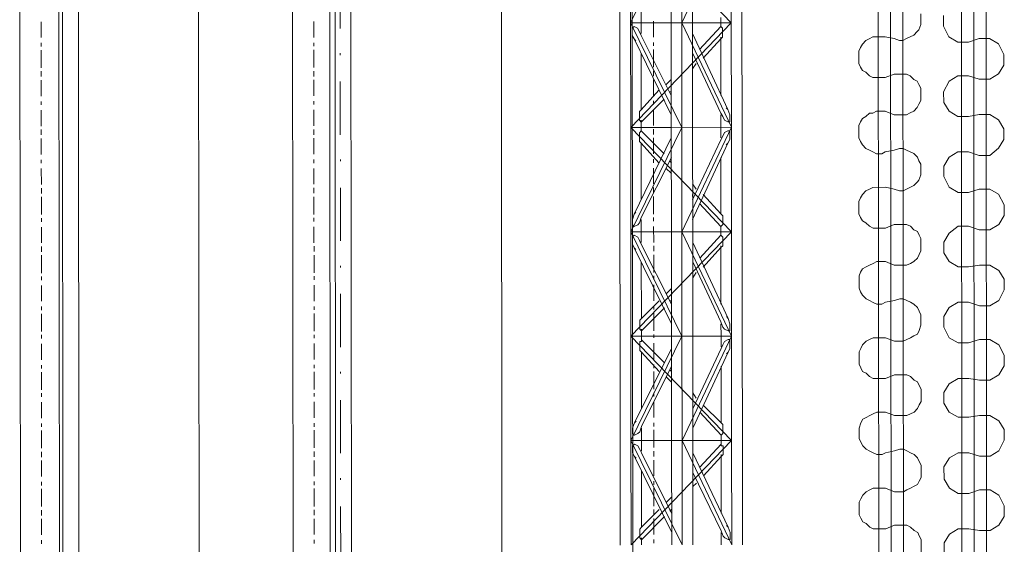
# Model space of a CAD drawing. Header units: inches. Extents: x -5850 to 5646, y 8947 to 13007.
# Tile 236 of 256: x -4093 to -3858, y 11137 to 11262. Entities that reach past the tile are written whole.
import ezdxf

# ---------------------------------------------------------------- set-up
doc = ezdxf.new("R2010")
doc.units = ezdxf.units.IN
doc.header["$MEASUREMENT"] = 0
doc.layers.add('at_Entity', color=7, linetype='Continuous')

msp = doc.modelspace()

# ---------------------------------------------------------------- linework, layer by layer
at = {"layer": 'at_Entity', "color": 1, "lineweight": 20}
for p, q in [((-3887.19, 10397.38), (-3888.33, 11674.29)), ((-3884.24, 10397.38), (-3885.38, 11674.29)), ((-3881.28, 10397.39), (-3882.42, 11674.3)), ((-3867.39, 10448.09), (-3868.28, 11450.86)), ((-3864.43, 10448.09), (-3865.33, 11450.86)), ((-3861.48, 10448.09), (-3862.37, 11450.87)), ((-3877.82, 11263.31), (-3877.82, 11260.77)), ((-3872.35, 11262.89), (-3872.35, 11260.36)), ((-3878.65, 11259.08), (-3879.49, 11258.24)), ((-3878.26, 11259.5), (-3878.65, 11259.08)), ((-3877.82, 11260.77), (-3878.26, 11259.5)), ((-3872.35, 11260.36), (-3871.07, 11257.82)), ((-3891.75, 11256.11), (-3890.92, 11256.96)), ((-3890.92, 11256.96), (-3890.08, 11257.38)), ((-3890.08, 11257.38), (-3889.25, 11257.8)), ((-3889.25, 11257.8), (-3886.29, 11257.81)), ((-3886.29, 11257.81), (-3884.17, 11257.39)), ((-3882.89, 11256.97), (-3884.17, 11257.39)), ((-3882.05, 11256.97), (-3882.89, 11256.97)), ((-3881.21, 11257.39), (-3882.05, 11256.97)), ((-3880.32, 11257.81), (-3881.21, 11257.39)), ((-3879.49, 11258.24), (-3880.32, 11257.81)), ((-3871.07, 11257.82), (-3868.95, 11256.56)), ((-3868.95, 11256.56), (-3866.44, 11256.56)), ((-3863.87, 11257.41), (-3866.44, 11256.56)), ((-3861.36, 11257.41), (-3863.87, 11257.41)), ((-3859.24, 11256.14), (-3861.36, 11257.41)), ((-3892.59, 11254.43), (-3892.2, 11255.27)), ((-3892.59, 11251.47), (-3892.59, 11254.43)), ((-3892.2, 11255.27), (-3891.75, 11256.11)), ((-3857.96, 11253.61), (-3859.24, 11256.14)), ((-3857.96, 11251.07), (-3857.96, 11253.61)), ((-3892.19, 11250.62), (-3892.59, 11251.47)), ((-3891.75, 11249.78), (-3892.19, 11250.62)), ((-3890.91, 11249.36), (-3891.75, 11249.78)), ((-3890.07, 11248.51), (-3890.91, 11249.36)), ((-3859.24, 11248.96), (-3857.96, 11251.07)), ((-3889.24, 11248.09), (-3890.07, 11248.51)), ((-3886.28, 11248.09), (-3889.24, 11248.09)), ((-3884.16, 11248.94), (-3886.28, 11248.09)), ((-3884.16, 11248.94), (-3881.21, 11248.94)), ((-3881.21, 11248.94), (-3880.31, 11248.52)), ((-3880.31, 11248.52), (-3879.48, 11247.67)), ((-3879.48, 11247.67), (-3878.64, 11247.26)), ((-3878.64, 11247.26), (-3878.25, 11246.41)), ((-3871.06, 11247.26), (-3872.34, 11244.73)), ((-3868.94, 11248.53), (-3871.06, 11247.26)), ((-3866.43, 11248.53), (-3868.94, 11248.53)), ((-3866.43, 11248.53), (-3863.86, 11247.69)), ((-3863.86, 11247.69), (-3861.35, 11247.69)), ((-3861.35, 11247.69), (-3859.24, 11248.96)), ((-3878.25, 11246.41), (-3877.8, 11245.57)), ((-3877.8, 11245.57), (-3877.8, 11242.61)), ((-3872.34, 11244.73), (-3872.33, 11242.19)), ((-3877.8, 11242.61), (-3878.25, 11241.76)), ((-3872.33, 11242.19), (-3871.05, 11240.08)), ((-3889.23, 11239.64), (-3888.34, 11240.07)), ((-3888.34, 11240.07), (-3886.27, 11240.07)), ((-3886.27, 11240.07), (-3884.15, 11239.23)), ((-3879.47, 11240.07), (-3880.31, 11239.65)), ((-3878.63, 11240.92), (-3879.47, 11240.07)), ((-3878.25, 11241.76), (-3878.63, 11240.92)), ((-3871.05, 11240.08), (-3868.93, 11238.82)), ((-3892.57, 11236.68), (-3892.18, 11237.53)), ((-3892.18, 11237.53), (-3891.74, 11238.37)), ((-3891.74, 11238.37), (-3890.9, 11238.8)), ((-3890.9, 11238.8), (-3890.07, 11239.64)), ((-3890.07, 11239.64), (-3889.23, 11239.64)), ((-3881.2, 11239.23), (-3884.15, 11239.23)), ((-3880.31, 11239.65), (-3881.2, 11239.23)), ((-3868.93, 11238.82), (-3866.42, 11238.82)), ((-3863.86, 11239.25), (-3866.42, 11238.82)), ((-3861.35, 11239.25), (-3863.86, 11239.25)), ((-3859.23, 11237.98), (-3861.35, 11239.25)), ((-3857.94, 11235.87), (-3859.23, 11237.98)), ((-3892.57, 11233.73), (-3892.57, 11236.68)), ((-3857.94, 11233.33), (-3857.94, 11235.87)), ((-3892.18, 11232.88), (-3892.57, 11233.73)), ((-3891.73, 11232.04), (-3892.18, 11232.88)), ((-3859.22, 11231.22), (-3857.94, 11233.33)), ((-3890.89, 11231.19), (-3891.73, 11232.04)), ((-3890.06, 11230.77), (-3890.89, 11231.19)), ((-3889.22, 11230.35), (-3890.06, 11230.77)), ((-3884.15, 11230.78), (-3886.27, 11230.35)), ((-3884.15, 11230.78), (-3882.86, 11231.2)), ((-3882.86, 11231.2), (-3882.03, 11231.2)), ((-3882.03, 11231.2), (-3881.19, 11230.78)), ((-3881.19, 11230.78), (-3880.3, 11230.36)), ((-3861.34, 11229.53), (-3859.22, 11231.22)), ((-3888.33, 11229.93), (-3889.22, 11230.35)), ((-3887.1, 11229.93), (-3888.33, 11229.93)), ((-3886.27, 11230.35), (-3887.1, 11229.93)), ((-3880.3, 11230.36), (-3879.46, 11229.94)), ((-3879.46, 11229.94), (-3878.62, 11229.09)), ((-3878.62, 11229.09), (-3878.23, 11228.25)), ((-3878.23, 11228.25), (-3877.79, 11227.4)), ((-3871.04, 11229.1), (-3872.32, 11226.99)), ((-3868.92, 11230.37), (-3871.04, 11229.1)), ((-3866.41, 11230.37), (-3868.92, 11230.37)), ((-3866.41, 11230.37), (-3863.85, 11229.53)), ((-3863.85, 11229.53), (-3861.34, 11229.53)), ((-3877.79, 11227.4), (-3877.78, 11224.87)), ((-3872.32, 11226.99), (-3872.32, 11224.45)), ((-3878.23, 11223.6), (-3878.62, 11223.18)), ((-3877.78, 11224.87), (-3878.23, 11223.6)), ((-3872.32, 11224.45), (-3871.03, 11221.92)), ((-3891.72, 11220.21), (-3890.89, 11221.06)), ((-3890.89, 11221.06), (-3890.05, 11221.48)), ((-3890.05, 11221.48), (-3889.21, 11221.9)), ((-3889.21, 11221.9), (-3886.26, 11221.91)), ((-3886.26, 11221.91), (-3884.14, 11221.48)), ((-3882.86, 11221.07), (-3884.14, 11221.48)), ((-3882.02, 11221.07), (-3882.86, 11221.07)), ((-3881.18, 11221.49), (-3882.02, 11221.07)), ((-3880.29, 11221.91), (-3881.18, 11221.49)), ((-3879.45, 11222.33), (-3880.29, 11221.91)), ((-3878.62, 11223.18), (-3879.45, 11222.33)), ((-3871.03, 11221.92), (-3868.91, 11220.66)), ((-3863.84, 11221.5), (-3866.4, 11220.66)), ((-3861.33, 11221.5), (-3863.84, 11221.5)), ((-3859.21, 11220.24), (-3861.33, 11221.5)), ((-3892.56, 11218.52), (-3892.17, 11219.36)), ((-3892.17, 11219.36), (-3891.72, 11220.21)), ((-3868.91, 11220.66), (-3866.4, 11220.66)), ((-3857.93, 11217.7), (-3859.21, 11220.24)), ((-3892.55, 11215.57), (-3892.56, 11218.52)), ((-3857.92, 11215.17), (-3857.93, 11217.7)), ((-3892.16, 11214.72), (-3892.55, 11215.57)), ((-3891.72, 11213.88), (-3892.16, 11214.72)), ((-3859.2, 11213.06), (-3857.92, 11215.17)), ((-3890.88, 11213.45), (-3891.72, 11213.88)), ((-3890.04, 11212.61), (-3890.88, 11213.45)), ((-3889.2, 11212.19), (-3890.04, 11212.61)), ((-3886.25, 11212.19), (-3889.2, 11212.19)), ((-3884.13, 11213.04), (-3886.25, 11212.19)), ((-3884.13, 11213.04), (-3881.18, 11213.04)), ((-3881.18, 11213.04), (-3880.28, 11212.61)), ((-3880.28, 11212.61), (-3879.45, 11211.77)), ((-3879.45, 11211.77), (-3878.61, 11211.35)), ((-3868.91, 11212.63), (-3871.02, 11210.94)), ((-3866.4, 11212.63), (-3868.91, 11212.63)), ((-3866.4, 11212.63), (-3863.83, 11211.79)), ((-3863.83, 11211.79), (-3861.32, 11211.79)), ((-3861.32, 11211.79), (-3859.2, 11213.06)), ((-3878.61, 11211.35), (-3878.22, 11210.51)), ((-3878.22, 11210.51), (-3877.77, 11209.66)), ((-3877.77, 11209.66), (-3877.77, 11206.71)), ((-3871.02, 11210.94), (-3872.3, 11208.82)), ((-3872.3, 11208.82), (-3872.3, 11206.29)), ((-3878.6, 11205.02), (-3879.44, 11204.17)), ((-3878.21, 11205.86), (-3878.6, 11205.02)), ((-3877.77, 11206.71), (-3878.21, 11205.86)), ((-3872.3, 11206.29), (-3871.02, 11204.17)), ((-3892.15, 11201.62), (-3891.71, 11202.47)), ((-3891.71, 11202.47), (-3890.87, 11202.89)), ((-3890.87, 11202.89), (-3890.03, 11203.32)), ((-3890.03, 11203.32), (-3889.2, 11203.74)), ((-3889.2, 11203.74), (-3888.31, 11204.16)), ((-3888.31, 11204.16), (-3886.24, 11204.16)), ((-3886.24, 11204.16), (-3884.12, 11203.32)), ((-3881.17, 11203.32), (-3884.12, 11203.32)), ((-3880.27, 11203.75), (-3881.17, 11203.32)), ((-3879.44, 11204.17), (-3880.27, 11203.75)), ((-3871.02, 11204.17), (-3868.9, 11202.91)), ((-3868.9, 11202.91), (-3866.39, 11202.91)), ((-3863.82, 11203.34), (-3866.39, 11202.91)), ((-3861.31, 11203.34), (-3863.82, 11203.34)), ((-3859.19, 11202.08), (-3861.31, 11203.34)), ((-3892.54, 11200.78), (-3892.15, 11201.62)), ((-3892.54, 11197.82), (-3892.54, 11200.78)), ((-3857.91, 11199.97), (-3859.19, 11202.08)), ((-3857.91, 11197.43), (-3857.91, 11199.97)), ((-3892.15, 11196.98), (-3892.54, 11197.82)), ((-3891.7, 11196.13), (-3892.15, 11196.98)), ((-3890.86, 11195.29), (-3891.7, 11196.13)), ((-3890.03, 11194.87), (-3890.86, 11195.29)), ((-3884.11, 11194.87), (-3882.83, 11195.3)), ((-3882.83, 11195.3), (-3882, 11195.3)), ((-3882, 11195.3), (-3881.16, 11194.88)), ((-3859.19, 11194.9), (-3857.91, 11197.43)), ((-3889.19, 11194.44), (-3890.03, 11194.87)), ((-3888.3, 11194.02), (-3889.19, 11194.44)), ((-3887.07, 11194.02), (-3888.3, 11194.02)), ((-3886.23, 11194.45), (-3887.07, 11194.02)), ((-3884.11, 11194.87), (-3886.23, 11194.45)), ((-3881.16, 11194.88), (-3880.27, 11194.45)), ((-3880.27, 11194.45), (-3879.43, 11194.03)), ((-3879.43, 11194.03), (-3878.59, 11193.19)), ((-3878.59, 11193.19), (-3878.2, 11192.34)), ((-3871.01, 11193.19), (-3872.29, 11191.08)), ((-3868.89, 11194.46), (-3871.01, 11193.19)), ((-3866.38, 11194.46), (-3868.89, 11194.46)), ((-3866.38, 11194.46), (-3863.82, 11193.63)), ((-3863.82, 11193.63), (-3861.31, 11193.63)), ((-3861.31, 11193.63), (-3859.19, 11194.9)), ((-3878.2, 11192.34), (-3877.75, 11191.5)), ((-3877.75, 11191.5), (-3877.75, 11188.96)), ((-3872.29, 11191.08), (-3872.29, 11188.55)), ((-3877.75, 11188.96), (-3878.2, 11187.7)), ((-3872.29, 11188.55), (-3871, 11186.01)), ((-3890.02, 11185.58), (-3889.18, 11186)), ((-3889.18, 11186), (-3886.23, 11186)), ((-3886.23, 11186), (-3884.11, 11185.16)), ((-3880.26, 11186), (-3881.15, 11185.59)), ((-3879.42, 11186.43), (-3880.26, 11186)), ((-3878.59, 11186.85), (-3879.42, 11186.43)), ((-3878.2, 11187.7), (-3878.59, 11186.85)), ((-3871, 11186.01), (-3868.88, 11184.75)), ((-3892.52, 11182.61), (-3892.13, 11183.46)), ((-3892.13, 11183.46), (-3891.69, 11184.3)), ((-3891.69, 11184.3), (-3890.85, 11185.15)), ((-3890.85, 11185.15), (-3890.02, 11185.58)), ((-3881.99, 11185.16), (-3884.11, 11185.16)), ((-3881.15, 11185.59), (-3881.99, 11185.16)), ((-3868.88, 11184.75), (-3866.37, 11184.75)), ((-3863.81, 11185.6), (-3866.37, 11184.75)), ((-3861.3, 11185.6), (-3863.81, 11185.6)), ((-3859.18, 11184.33), (-3861.3, 11185.6)), ((-3857.89, 11181.8), (-3859.18, 11184.33)), ((-3892.52, 11179.66), (-3892.52, 11182.61)), ((-3857.89, 11179.27), (-3857.89, 11181.8)), ((-3892.13, 11178.82), (-3892.52, 11179.66)), ((-3891.68, 11177.97), (-3892.13, 11178.82)), ((-3859.17, 11177.16), (-3857.89, 11179.27)), ((-3890.85, 11177.55), (-3891.68, 11177.97)), ((-3890.01, 11176.71), (-3890.85, 11177.55)), ((-3889.17, 11176.28), (-3890.01, 11176.71)), ((-3884.1, 11177.13), (-3886.22, 11176.28)), ((-3884.1, 11177.13), (-3881.14, 11177.14)), ((-3881.14, 11177.14), (-3880.25, 11176.71)), ((-3880.25, 11176.71), (-3879.41, 11175.87)), ((-3861.29, 11175.88), (-3859.17, 11177.16)), ((-3886.22, 11176.28), (-3889.17, 11176.28)), ((-3879.41, 11175.87), (-3878.58, 11175.45)), ((-3878.58, 11175.45), (-3878.19, 11174.6)), ((-3878.19, 11174.6), (-3877.74, 11173.76)), ((-3870.99, 11175.03), (-3872.27, 11172.92)), ((-3868.87, 11176.3), (-3870.99, 11175.03)), ((-3866.36, 11176.3), (-3868.87, 11176.3)), ((-3866.36, 11176.3), (-3863.8, 11175.88)), ((-3863.8, 11175.88), (-3861.29, 11175.88)), ((-3877.74, 11173.76), (-3877.74, 11170.8)), ((-3872.27, 11172.92), (-3872.27, 11170.39)), ((-3878.18, 11169.96), (-3878.57, 11169.11)), ((-3877.74, 11170.8), (-3878.18, 11169.96)), ((-3872.27, 11170.39), (-3870.99, 11168.27)), ((-3891.67, 11166.57), (-3890.84, 11166.99)), ((-3890.84, 11166.99), (-3890, 11167.41)), ((-3890, 11167.41), (-3889.16, 11167.83)), ((-3889.16, 11167.83), (-3888.27, 11168.26)), ((-3888.27, 11168.26), (-3886.21, 11168.26)), ((-3886.21, 11168.26), (-3884.09, 11167.42)), ((-3881.13, 11167.42), (-3884.09, 11167.42)), ((-3880.24, 11167.84), (-3881.13, 11167.42)), ((-3879.41, 11168.27), (-3880.24, 11167.84)), ((-3878.57, 11169.11), (-3879.41, 11168.27)), ((-3870.99, 11168.27), (-3868.87, 11167.01)), ((-3868.87, 11167.01), (-3866.36, 11167.01)), ((-3863.79, 11167.44), (-3866.36, 11167.01)), ((-3861.28, 11167.44), (-3863.79, 11167.44)), ((-3859.16, 11166.17), (-3861.28, 11167.44)), ((-3892.51, 11164.45), (-3892.12, 11165.72)), ((-3892.12, 11165.72), (-3891.67, 11166.57)), ((-3857.88, 11164.06), (-3859.16, 11166.17)), ((-3892.51, 11161.92), (-3892.51, 11164.45)), ((-3857.88, 11161.53), (-3857.88, 11164.06)), ((-3892.11, 11161.07), (-3892.51, 11161.92)), ((-3891.67, 11160.23), (-3892.11, 11161.07)), ((-3890.83, 11159.38), (-3891.67, 11160.23)), ((-3859.16, 11158.99), (-3857.88, 11161.53)), ((-3889.99, 11158.96), (-3890.83, 11159.38)), ((-3889.16, 11158.54), (-3889.99, 11158.96)), ((-3888.26, 11158.12), (-3889.16, 11158.54)), ((-3887.04, 11158.12), (-3888.26, 11158.12)), ((-3886.2, 11158.55), (-3887.04, 11158.12)), ((-3884.08, 11158.97), (-3886.2, 11158.55)), ((-3884.08, 11158.97), (-3882.8, 11159.39)), ((-3882.8, 11159.39), (-3881.96, 11159.39)), ((-3881.96, 11159.39), (-3881.13, 11158.97)), ((-3881.13, 11158.97), (-3880.23, 11158.55)), ((-3880.23, 11158.55), (-3879.4, 11158.13)), ((-3879.4, 11158.13), (-3878.56, 11157.29)), ((-3868.86, 11158.56), (-3870.98, 11157.29)), ((-3866.35, 11158.56), (-3868.86, 11158.56)), ((-3866.35, 11158.56), (-3863.78, 11157.72)), ((-3863.78, 11157.72), (-3861.27, 11157.72)), ((-3861.27, 11157.72), (-3859.16, 11158.99)), ((-3878.56, 11157.29), (-3878.17, 11156.44)), ((-3878.17, 11156.44), (-3877.72, 11155.6)), ((-3877.72, 11155.6), (-3877.72, 11152.64)), ((-3870.98, 11157.29), (-3872.26, 11155.18)), ((-3872.26, 11155.18), (-3872.25, 11152.22)), ((-3879.39, 11150.53), (-3880.23, 11150.1)), ((-3878.55, 11150.95), (-3879.39, 11150.53)), ((-3878.16, 11151.79), (-3878.55, 11150.95)), ((-3877.72, 11152.64), (-3878.16, 11151.79)), ((-3872.25, 11152.22), (-3870.97, 11150.11)), ((-3892.1, 11147.56), (-3891.66, 11148.4)), ((-3891.66, 11148.4), (-3890.82, 11149.25)), ((-3890.82, 11149.25), (-3889.99, 11149.67)), ((-3889.99, 11149.67), (-3889.15, 11150.1)), ((-3889.15, 11150.1), (-3886.19, 11150.1)), ((-3886.19, 11150.1), (-3884.07, 11149.25)), ((-3881.95, 11149.25), (-3884.07, 11149.25)), ((-3881.12, 11149.68), (-3881.95, 11149.25)), ((-3880.23, 11150.1), (-3881.12, 11149.68)), ((-3870.97, 11150.11), (-3868.85, 11148.84)), ((-3868.85, 11148.84), (-3866.34, 11148.84)), ((-3863.78, 11149.69), (-3866.34, 11148.84)), ((-3861.27, 11149.7), (-3863.78, 11149.69)), ((-3859.15, 11148.43), (-3861.27, 11149.7)), ((-3857.86, 11145.9), (-3859.15, 11148.43)), ((-3892.49, 11146.71), (-3892.1, 11147.56)), ((-3892.49, 11143.75), (-3892.49, 11146.71)), ((-3857.86, 11143.36), (-3857.86, 11145.9)), ((-3892.1, 11142.91), (-3892.49, 11143.75)), ((-3891.65, 11142.07), (-3892.1, 11142.91)), ((-3890.81, 11141.65), (-3891.65, 11142.07)), ((-3889.98, 11140.8), (-3890.81, 11141.65)), ((-3884.07, 11141.23), (-3886.18, 11140.38)), ((-3884.07, 11141.23), (-3881.11, 11141.23)), ((-3881.11, 11141.23), (-3880.22, 11140.81)), ((-3861.26, 11139.98), (-3859.14, 11141.25)), ((-3859.14, 11141.25), (-3857.86, 11143.36)), ((-3889.14, 11140.38), (-3889.98, 11140.8)), ((-3886.18, 11140.38), (-3889.14, 11140.38)), ((-3880.22, 11140.81), (-3879.38, 11139.97)), ((-3879.38, 11139.97), (-3878.54, 11139.54)), ((-3878.54, 11139.54), (-3878.15, 11138.7)), ((-3870.96, 11139.13), (-3872.24, 11137.02)), ((-3868.84, 11140.4), (-3870.96, 11139.13)), ((-3866.33, 11140.4), (-3868.84, 11140.4)), ((-3866.33, 11140.4), (-3863.77, 11139.98)), ((-3863.77, 11139.98), (-3861.26, 11139.98)), ((-3878.15, 11138.7), (-3877.71, 11137.85)), ((-3877.71, 11137.85), (-3877.7, 11134.9)), ((-3872.24, 11137.02), (-3872.24, 11134.48))]:
    msp.add_line(p, q, dxfattribs=at)
at = {"layer": 'at_Entity', "color": 7, "lineweight": 20}
for p, q in [((-4082.91, 10561.1), (-4083.65, 11398.29)), ((-4079.02, 11398.29), (-4078.22, 10500.27)), ((-4049.5, 10500.3), (-4050.31, 11398.32)), ((-4018.27, 10561.15), (-4019.02, 11398.35)), ((-4018.22, 10500.33), (-4019.02, 11398.35)), ((-4013.95, 11398.35), (-4013.15, 10500.33)), ((-4013.15, 10500.33), (-4013.95, 11398.35)), ((-3978.04, 11398.38), (-3977.23, 10500.36)), ((-4092.22, 10561.09), (-4092.9, 11328.16)), ((-4082.01, 10500.27), (-4082.75, 11328.17)), ((-4027.14, 10561.15), (-4027.83, 11328.22)), ((-4016.94, 10500.33), (-4017.68, 11328.23)), ((-3946.06, 10561.22), (-3946.75, 11328.29)), ((-3949.69, 11311.4), (-3949.64, 11261.13)), ((-3937.42, 11311.41), (-3937.37, 11261.14)), ((-3947.08, 11261.13), (-3947.1, 11286.48)), ((-3947.1, 11286.48), (-3923.04, 11261.15)), ((-3934.89, 11286.49), (-3947.08, 11261.13)), ((-3934.86, 11261.14), (-3934.89, 11286.49)), ((-3923.06, 11286.5), (-3934.86, 11261.14)), ((-3932.3, 11261.14), (-3932.32, 11286.49)), ((-3923.04, 11261.15), (-3923.06, 11286.5)), ((-3920.48, 11261.16), (-3920.5, 11286.5)), ((-3944.57, 11261.13), (-3944.57, 11264.09)), ((-3949.64, 11261.13), (-3949.6, 11211.29)), ((-3947.08, 11261.13), (-3923.04, 11261.15)), ((-3947.08, 11261.13), (-3934.84, 11236.22)), ((-3947.05, 11236.21), (-3947.08, 11261.13)), ((-3923.04, 11261.15), (-3947.05, 11236.21)), ((-3944.56, 11258.6), (-3944.57, 11261.13)), ((-3937.35, 11236.22), (-3937.37, 11261.14)), ((-3934.84, 11236.22), (-3934.86, 11261.14)), ((-3934.86, 11261.14), (-3923.02, 11236.23)), ((-3932.28, 11236.22), (-3932.3, 11261.14)), ((-3925.55, 11262.42), (-3925.55, 11261.15)), ((-3925.55, 11261.15), (-3925.55, 11260.31)), ((-3923.02, 11236.23), (-3923.04, 11261.15)), ((-3920.45, 11236.23), (-3920.48, 11261.16)), ((-3946.24, 11260.29), (-3946.68, 11259.87)), ((-3946.24, 11260.29), (-3946.68, 11259.87)), ((-3946.24, 11260.29), (-3946.68, 11259.87)), ((-3946.24, 11260.29), (-3946.68, 11259.87)), ((-3946.24, 11260.29), (-3946.68, 11259.87)), ((-3946.24, 11260.29), (-3946.68, 11259.87)), ((-3946.68, 11259.87), (-3946.24, 11260.29)), ((-3946.68, 11259.87), (-3946.68, 11258.18)), ((-3946.68, 11259.87), (-3946.68, 11258.18)), ((-3946.68, 11259.87), (-3946.68, 11258.18)), ((-3946.68, 11259.87), (-3946.68, 11258.18)), ((-3946.68, 11259.87), (-3946.68, 11258.18)), ((-3946.68, 11259.87), (-3946.68, 11258.18)), ((-3946.68, 11258.18), (-3946.68, 11259.87)), ((-3945.4, 11259.87), (-3946.24, 11260.29)), ((-3945.4, 11259.87), (-3946.24, 11260.29)), ((-3945.4, 11259.87), (-3946.24, 11260.29)), ((-3945.4, 11259.87), (-3946.24, 11260.29)), ((-3945.4, 11259.87), (-3946.24, 11260.29)), ((-3945.4, 11259.87), (-3946.24, 11260.29)), ((-3946.24, 11260.29), (-3945.4, 11259.87)), ((-3944.95, 11259.03), (-3945.4, 11259.87)), ((-3944.95, 11259.03), (-3945.4, 11259.87)), ((-3944.95, 11259.03), (-3945.4, 11259.87)), ((-3944.95, 11259.03), (-3945.4, 11259.87)), ((-3944.95, 11259.03), (-3945.4, 11259.87)), ((-3944.95, 11259.03), (-3945.4, 11259.87)), ((-3945.4, 11259.87), (-3944.95, 11259.03)), ((-3944.56, 11258.18), (-3944.95, 11259.03)), ((-3944.56, 11258.18), (-3944.95, 11259.03)), ((-3944.56, 11258.18), (-3944.95, 11259.03)), ((-3944.56, 11258.18), (-3944.95, 11259.03)), ((-3944.56, 11258.18), (-3944.95, 11259.03)), ((-3944.56, 11258.18), (-3944.95, 11259.03)), ((-3944.95, 11259.03), (-3944.56, 11258.18)), ((-3923.86, 11240.46), (-3932.3, 11258.61)), ((-3930.62, 11254.81), (-3925.55, 11260.31)), ((-3925.55, 11260.31), (-3930.62, 11254.81)), ((-3925.55, 11260.31), (-3925.55, 11260.73)), ((-3925.1, 11259.89), (-3925.55, 11260.31)), ((-3925.1, 11259.89), (-3925.55, 11260.31)), ((-3925.1, 11259.89), (-3925.55, 11260.31)), ((-3925.1, 11259.89), (-3925.55, 11260.31)), ((-3925.1, 11259.89), (-3925.55, 11260.31)), ((-3925.1, 11259.89), (-3925.55, 11260.31)), ((-3925.1, 11259.89), (-3925.55, 11260.31)), ((-3925.1, 11257.77), (-3925.1, 11259.89)), ((-3925.1, 11257.77), (-3925.1, 11259.89)), ((-3925.1, 11257.77), (-3925.1, 11259.89)), ((-3925.1, 11257.77), (-3925.1, 11259.89)), ((-3925.1, 11257.77), (-3925.1, 11259.89)), ((-3925.1, 11257.77), (-3925.1, 11259.89)), ((-3925.1, 11257.77), (-3925.1, 11259.89)), ((-3946.68, 11258.18), (-3946.24, 11257.33)), ((-3946.68, 11258.18), (-3946.24, 11257.33)), ((-3946.68, 11258.18), (-3946.24, 11257.33)), ((-3946.68, 11258.18), (-3946.24, 11257.33)), ((-3946.68, 11258.18), (-3946.24, 11257.33)), ((-3946.68, 11258.18), (-3946.24, 11257.33)), ((-3946.24, 11257.33), (-3946.68, 11258.18)), ((-3946.24, 11257.33), (-3945.85, 11256.91)), ((-3946.24, 11257.33), (-3945.85, 11256.91)), ((-3946.24, 11257.33), (-3945.85, 11256.91)), ((-3946.24, 11257.33), (-3945.85, 11256.91)), ((-3946.24, 11257.33), (-3945.85, 11256.91)), ((-3946.24, 11257.33), (-3945.85, 11256.91)), ((-3946.24, 11257.33), (-3937.35, 11239.18)), ((-3945.85, 11256.91), (-3946.24, 11257.33)), ((-3937.36, 11243.83), (-3944.56, 11258.18)), ((-3944.56, 11258.18), (-3937.36, 11243.83)), ((-3929.78, 11252.7), (-3925.55, 11257.35)), ((-3925.55, 11257.35), (-3925.1, 11257.77)), ((-3925.55, 11257.35), (-3925.1, 11257.77)), ((-3925.55, 11257.35), (-3925.1, 11257.77)), ((-3925.55, 11257.35), (-3925.1, 11257.77)), ((-3925.55, 11257.35), (-3925.1, 11257.77)), ((-3925.55, 11257.35), (-3925.1, 11257.77)), ((-3925.55, 11257.35), (-3925.55, 11257.77)), ((-3925.55, 11257.35), (-3925.1, 11257.77)), ((-3925.55, 11257.35), (-3925.54, 11243.84)), ((-3944.55, 11240.44), (-3944.56, 11253.96)), ((-3932.29, 11253.97), (-3925.53, 11239.61)), ((-3925.53, 11239.61), (-3932.29, 11253.97)), ((-3932.29, 11253.12), (-3932.29, 11253.54)), ((-3932.29, 11250.16), (-3931.45, 11251.43)), ((-3937.36, 11247.62), (-3938.64, 11246.36)), ((-3940.31, 11245.09), (-3944.55, 11240.44)), ((-3937.36, 11244.67), (-3937.8, 11244.67)), ((-3939.03, 11242.98), (-3944.55, 11237.48)), ((-3944.55, 11240.44), (-3944.94, 11240.02)), ((-3944.55, 11240.44), (-3944.94, 11240.02)), ((-3944.55, 11240.44), (-3944.94, 11240.02)), ((-3944.55, 11240.44), (-3944.94, 11240.02)), ((-3944.55, 11240.44), (-3944.94, 11240.02)), ((-3944.55, 11240.44), (-3944.94, 11240.02)), ((-3944.55, 11240.44), (-3944.94, 11240.02)), ((-3944.94, 11240.02), (-3944.94, 11237.9)), ((-3944.94, 11240.02), (-3944.94, 11237.9)), ((-3944.94, 11240.02), (-3944.94, 11237.9)), ((-3944.94, 11240.02), (-3944.94, 11237.9)), ((-3944.94, 11240.02), (-3944.94, 11237.9)), ((-3944.94, 11240.02), (-3944.94, 11237.9)), ((-3944.94, 11240.02), (-3944.94, 11237.9)), ((-3944.55, 11240.44), (-3944.55, 11240.86)), ((-3923.86, 11240.46), (-3924.25, 11240.88)), ((-3923.86, 11240.46), (-3924.25, 11240.88)), ((-3923.86, 11240.46), (-3924.25, 11240.88)), ((-3923.86, 11240.46), (-3924.25, 11240.88)), ((-3923.86, 11240.46), (-3924.25, 11240.88)), ((-3923.86, 11240.46), (-3924.25, 11240.88)), ((-3924.25, 11240.88), (-3923.86, 11240.46)), ((-3923.41, 11239.19), (-3923.86, 11240.46)), ((-3923.41, 11239.19), (-3923.86, 11240.46)), ((-3923.41, 11239.19), (-3923.86, 11240.46)), ((-3923.41, 11239.19), (-3923.86, 11240.46)), ((-3923.41, 11239.19), (-3923.86, 11240.46)), ((-3923.41, 11239.19), (-3923.86, 11240.46)), ((-3923.86, 11240.46), (-3923.41, 11239.19)), ((-3944.94, 11237.9), (-3944.55, 11237.48)), ((-3944.94, 11237.9), (-3944.55, 11237.48)), ((-3944.94, 11237.9), (-3944.55, 11237.48)), ((-3944.94, 11237.9), (-3944.55, 11237.48)), ((-3944.94, 11237.9), (-3944.55, 11237.48)), ((-3944.94, 11237.9), (-3944.55, 11237.48)), ((-3944.94, 11237.9), (-3944.55, 11237.48)), ((-3944.55, 11237.48), (-3944.55, 11237.9)), ((-3944.54, 11236.21), (-3944.55, 11237.48)), ((-3925.53, 11239.61), (-3925.08, 11238.77)), ((-3925.53, 11239.61), (-3925.08, 11238.77)), ((-3925.53, 11239.61), (-3925.08, 11238.77)), ((-3925.53, 11239.61), (-3925.08, 11238.77)), ((-3925.53, 11239.61), (-3925.08, 11238.77)), ((-3925.53, 11239.61), (-3925.08, 11238.77)), ((-3925.08, 11238.77), (-3925.53, 11239.61)), ((-3925.53, 11239.19), (-3925.53, 11236.23)), ((-3925.08, 11238.77), (-3924.69, 11237.92)), ((-3925.08, 11238.77), (-3924.69, 11237.92)), ((-3925.08, 11238.77), (-3924.69, 11237.92)), ((-3925.08, 11238.77), (-3924.69, 11237.92)), ((-3925.08, 11238.77), (-3924.69, 11237.92)), ((-3925.08, 11238.77), (-3924.69, 11237.92)), ((-3924.69, 11237.92), (-3925.08, 11238.77)), ((-3924.69, 11237.92), (-3923.86, 11237.5)), ((-3924.69, 11237.92), (-3923.86, 11237.5)), ((-3924.69, 11237.92), (-3923.86, 11237.5)), ((-3924.69, 11237.92), (-3923.86, 11237.5)), ((-3924.69, 11237.92), (-3923.86, 11237.5)), ((-3924.69, 11237.92), (-3923.86, 11237.5)), ((-3923.86, 11237.5), (-3924.69, 11237.92)), ((-3923.86, 11237.5), (-3923.41, 11237.5)), ((-3923.86, 11237.5), (-3923.41, 11237.5)), ((-3923.86, 11237.5), (-3923.41, 11237.5)), ((-3923.86, 11237.5), (-3923.41, 11237.5)), ((-3923.86, 11237.5), (-3923.41, 11237.5)), ((-3923.86, 11237.5), (-3923.41, 11237.5)), ((-3923.41, 11237.5), (-3923.86, 11237.5)), ((-3923.41, 11237.5), (-3923.41, 11239.19)), ((-3923.41, 11237.5), (-3923.41, 11239.19)), ((-3923.41, 11237.5), (-3923.41, 11239.19)), ((-3923.41, 11237.5), (-3923.41, 11239.19)), ((-3923.41, 11237.5), (-3923.41, 11239.19)), ((-3923.41, 11237.5), (-3923.41, 11239.19)), ((-3923.41, 11239.19), (-3923.41, 11237.5)), ((-3937.35, 11236.22), (-3947.05, 11236.21)), ((-3947.03, 11211.29), (-3947.05, 11236.21)), ((-3923, 11211.31), (-3947.05, 11236.21)), ((-3934.84, 11236.22), (-3947.03, 11211.29)), ((-3944.93, 11234.95), (-3944.54, 11235.37)), ((-3944.54, 11235.37), (-3944.54, 11236.21)), ((-3944.54, 11235.37), (-3939.02, 11229.88)), ((-3937.35, 11236.22), (-3923.02, 11236.23)), ((-3937.33, 11211.3), (-3937.35, 11236.22)), ((-3934.82, 11211.3), (-3934.84, 11236.22)), ((-3923.02, 11236.23), (-3934.82, 11211.3)), ((-3932.25, 11211.3), (-3932.28, 11236.22)), ((-3925.53, 11236.23), (-3925.53, 11233.7)), ((-3923.85, 11235.39), (-3924.69, 11234.96)), ((-3923.41, 11235.39), (-3923.85, 11235.39)), ((-3923.41, 11233.28), (-3923.41, 11235.39)), ((-3923, 11211.31), (-3923.02, 11236.23)), ((-3920.43, 11211.31), (-3920.45, 11236.23)), ((-3937.35, 11233.69), (-3946.2, 11215.52)), ((-3944.93, 11232.83), (-3944.93, 11234.95)), ((-3944.54, 11232.41), (-3944.93, 11232.83)), ((-3932.26, 11218.91), (-3925.53, 11233.27)), ((-3925.08, 11234.12), (-3925.53, 11233.27)), ((-3924.69, 11234.96), (-3925.08, 11234.12)), ((-3923.85, 11232.43), (-3923.41, 11233.28)), ((-3944.53, 11218.9), (-3944.54, 11232.41)), ((-3944.54, 11232.41), (-3940.3, 11227.77)), ((-3932.26, 11214.26), (-3923.85, 11232.43)), ((-3924.24, 11232.01), (-3923.85, 11232.43)), ((-3937.34, 11229.04), (-3944.52, 11214.67)), ((-3937.79, 11228.19), (-3937.34, 11227.77)), ((-3925.52, 11229.05), (-3925.51, 11215.54)), ((-3938.62, 11226.5), (-3937.34, 11225.24)), ((-3932.26, 11222.71), (-3931.43, 11221.44)), ((-3932.26, 11219.75), (-3932.26, 11220.17)), ((-3929.75, 11220.18), (-3925.51, 11215.54)), ((-3930.59, 11218.06), (-3925.51, 11212.57)), ((-3946.2, 11215.52), (-3946.64, 11214.25)), ((-3946.64, 11214.25), (-3946.64, 11212.98)), ((-3945.81, 11215.94), (-3946.2, 11215.52)), ((-3944.91, 11213.4), (-3944.52, 11214.67)), ((-3944.52, 11211.29), (-3944.52, 11214.25)), ((-3925.51, 11215.54), (-3925.06, 11215.11)), ((-3925.06, 11215.11), (-3925.06, 11213)), ((-3946.64, 11212.98), (-3946.2, 11212.56)), ((-3946.2, 11212.56), (-3945.36, 11212.98)), ((-3945.36, 11212.98), (-3944.91, 11213.4)), ((-3925.06, 11213), (-3925.51, 11212.57)), ((-3925.51, 11212.57), (-3925.51, 11211.31)), ((-3949.6, 11211.29), (-3949.57, 11186.37)), ((-3923, 11211.31), (-3947.03, 11211.29)), ((-3947.01, 11186.37), (-3947.03, 11211.29)), ((-3947.03, 11211.29), (-3934.8, 11186.38)), ((-3923, 11211.31), (-3947.01, 11186.37)), ((-3946.64, 11210.02), (-3946.19, 11210.45)), ((-3946.64, 11210.02), (-3946.19, 11210.45)), ((-3946.64, 11208.33), (-3946.64, 11210.02)), ((-3946.64, 11208.33), (-3946.64, 11210.02)), ((-3946.19, 11210.45), (-3945.36, 11210.03)), ((-3946.19, 11210.45), (-3945.36, 11210.03)), ((-3945.36, 11210.03), (-3944.91, 11209.18)), ((-3945.36, 11210.03), (-3944.91, 11209.18)), ((-3944.52, 11208.76), (-3944.52, 11211.29)), ((-3937.33, 11211.3), (-3937.31, 11186.38)), ((-3934.8, 11186.38), (-3934.82, 11211.3)), ((-3934.82, 11211.3), (-3922.97, 11186.39)), ((-3932.23, 11186.38), (-3932.25, 11211.3)), ((-3930.58, 11204.97), (-3925.51, 11210.47)), ((-3925.51, 11210.47), (-3930.58, 11204.97)), ((-3925.51, 11211.31), (-3925.51, 11210.47)), ((-3925.51, 11211.31), (-3925.51, 11210.47)), ((-3925.51, 11210.47), (-3925.06, 11210.04)), ((-3925.06, 11210.04), (-3925.51, 11210.47)), ((-3925.06, 11210.04), (-3925.06, 11207.93)), ((-3925.06, 11207.93), (-3925.06, 11210.04)), ((-3922.97, 11186.39), (-3923, 11211.31)), ((-3920.41, 11186.39), (-3920.43, 11211.31)), ((-3946.19, 11207.49), (-3946.64, 11208.33)), ((-3946.19, 11207.49), (-3946.64, 11208.33)), ((-3937.31, 11189.33), (-3946.19, 11207.49)), ((-3945.8, 11207.07), (-3946.19, 11207.49)), ((-3945.8, 11207.07), (-3946.19, 11207.49)), ((-3944.91, 11209.18), (-3944.52, 11208.34)), ((-3944.91, 11209.18), (-3944.52, 11208.34)), ((-3937.31, 11193.98), (-3944.52, 11208.34)), ((-3944.52, 11208.34), (-3937.31, 11193.98)), ((-3932.25, 11208.77), (-3923.81, 11190.62)), ((-3929.74, 11202.86), (-3925.5, 11207.51)), ((-3925.5, 11207.51), (-3925.5, 11207.93)), ((-3925.06, 11207.93), (-3925.5, 11207.51)), ((-3925.5, 11207.51), (-3925.06, 11207.93)), ((-3925.5, 11207.51), (-3925.49, 11193.99)), ((-3944.5, 11190.6), (-3944.52, 11204.11)), ((-3932.25, 11204.12), (-3925.49, 11189.77)), ((-3925.49, 11189.77), (-3932.25, 11204.12)), ((-3932.25, 11202.85), (-3932.25, 11203.28)), ((-3931.41, 11201.59), (-3932.24, 11200.32)), ((-3937.32, 11197.78), (-3938.6, 11196.51)), ((-3944.5, 11190.6), (-3940.27, 11194.82)), ((-3944.5, 11187.64), (-3938.98, 11193.13)), ((-3937.76, 11194.83), (-3937.31, 11194.83)), ((-3944.89, 11190.17), (-3944.5, 11190.6)), ((-3944.5, 11190.6), (-3944.89, 11190.17)), ((-3944.5, 11190.6), (-3944.5, 11191.02)), ((-3924.21, 11191.03), (-3923.81, 11190.62)), ((-3924.21, 11191.03), (-3923.81, 11190.62)), ((-3923.81, 11190.62), (-3923.37, 11189.35)), ((-3923.81, 11190.62), (-3923.37, 11189.35)), ((-3944.89, 11188.06), (-3944.89, 11190.17)), ((-3944.89, 11190.17), (-3944.89, 11188.06)), ((-3925.04, 11188.5), (-3925.49, 11189.77)), ((-3925.04, 11188.5), (-3925.49, 11189.77)), ((-3925.49, 11189.34), (-3925.48, 11186.39)), ((-3924.65, 11188.08), (-3925.04, 11188.5)), ((-3924.65, 11188.08), (-3925.04, 11188.5)), ((-3923.37, 11189.35), (-3923.37, 11187.66)), ((-3923.37, 11189.35), (-3923.37, 11187.66)), ((-3949.57, 11186.37), (-3949.55, 11161.45)), ((-3922.97, 11186.39), (-3947.01, 11186.37)), ((-3946.99, 11161.45), (-3947.01, 11186.37)), ((-3947.01, 11186.37), (-3922.95, 11161.47)), ((-3934.8, 11186.38), (-3946.99, 11161.45)), ((-3944.5, 11187.64), (-3944.89, 11188.06)), ((-3944.89, 11188.06), (-3944.5, 11187.64)), ((-3944.5, 11187.64), (-3944.5, 11188.06)), ((-3944.5, 11186.37), (-3944.5, 11187.64)), ((-3944.5, 11185.53), (-3944.5, 11186.37)), ((-3937.31, 11186.38), (-3937.28, 11161.46)), ((-3934.77, 11161.46), (-3934.8, 11186.38)), ((-3922.97, 11186.39), (-3934.77, 11161.46)), ((-3932.21, 11161.46), (-3932.23, 11186.38)), ((-3925.48, 11186.39), (-3925.48, 11183.86)), ((-3923.81, 11187.66), (-3924.65, 11188.08)), ((-3923.81, 11187.66), (-3924.65, 11188.08)), ((-3923.37, 11187.66), (-3923.81, 11187.66)), ((-3923.37, 11187.66), (-3923.81, 11187.66)), ((-3922.95, 11161.47), (-3922.97, 11186.39)), ((-3920.39, 11161.47), (-3920.41, 11186.39)), ((-3937.3, 11183.42), (-3946.15, 11165.67)), ((-3944.89, 11182.99), (-3944.89, 11185.1)), ((-3944.89, 11185.1), (-3944.5, 11185.1)), ((-3944.5, 11185.53), (-3938.97, 11180.04)), ((-3944.5, 11185.1), (-3944.5, 11185.53)), ((-3932.22, 11169.06), (-3925.48, 11183.43)), ((-3925.04, 11184.27), (-3925.48, 11183.43)), ((-3924.65, 11185.12), (-3925.04, 11184.27)), ((-3923.81, 11185.55), (-3924.65, 11185.12)), ((-3923.36, 11185.55), (-3923.81, 11185.55)), ((-3923.81, 11182.59), (-3923.36, 11183.43)), ((-3923.36, 11183.43), (-3923.36, 11185.55)), ((-3944.5, 11182.57), (-3944.89, 11182.99)), ((-3944.48, 11169.05), (-3944.5, 11182.57)), ((-3944.5, 11182.57), (-3940.25, 11177.93)), ((-3932.21, 11164.42), (-3923.81, 11182.59)), ((-3924.2, 11182.17), (-3923.81, 11182.59)), ((-3937.3, 11179.19), (-3944.48, 11164.83)), ((-3925.48, 11179.21), (-3925.47, 11165.69)), ((-3938.58, 11176.66), (-3937.3, 11175.4)), ((-3937.74, 11178.35), (-3937.3, 11177.93)), ((-3932.22, 11172.86), (-3931.38, 11171.6)), ((-3932.22, 11169.91), (-3932.22, 11170.33)), ((-3929.71, 11169.91), (-3925.47, 11165.69)), ((-3930.54, 11168.22), (-3925.46, 11162.73)), ((-3946.15, 11165.67), (-3946.6, 11164.4)), ((-3945.76, 11166.09), (-3946.15, 11165.67)), ((-3944.87, 11163.56), (-3944.48, 11164.83)), ((-3925.47, 11165.69), (-3925.02, 11165.27)), ((-3925.02, 11165.27), (-3925.02, 11163.16)), ((-3946.6, 11164.4), (-3946.6, 11163.14)), ((-3946.6, 11163.14), (-3946.15, 11162.71)), ((-3946.15, 11162.71), (-3945.32, 11163.14)), ((-3945.32, 11163.14), (-3944.87, 11163.56)), ((-3944.48, 11161.45), (-3944.48, 11164.41)), ((-3925.02, 11163.16), (-3925.46, 11162.73)), ((-3925.46, 11162.73), (-3925.46, 11161.47)), ((-3949.55, 11161.45), (-3949.53, 11136.52)), ((-3946.99, 11161.45), (-3922.95, 11161.47)), ((-3946.99, 11161.45), (-3934.75, 11136.54)), ((-3946.96, 11136.53), (-3946.99, 11161.45)), ((-3922.95, 11161.47), (-3946.96, 11136.53)), ((-3946.6, 11160.18), (-3946.15, 11160.6)), ((-3946.6, 11160.18), (-3946.15, 11160.6)), ((-3946.59, 11158.49), (-3946.6, 11160.18)), ((-3946.59, 11158.49), (-3946.6, 11160.18)), ((-3946.15, 11160.6), (-3945.31, 11160.18)), ((-3946.15, 11160.6), (-3945.31, 11160.18)), ((-3945.31, 11160.18), (-3944.87, 11159.34)), ((-3945.31, 11160.18), (-3944.87, 11159.34)), ((-3944.47, 11158.91), (-3944.48, 11161.45)), ((-3937.28, 11161.46), (-3937.26, 11136.54)), ((-3934.77, 11161.46), (-3922.93, 11136.55)), ((-3934.75, 11136.54), (-3934.77, 11161.46)), ((-3932.19, 11136.54), (-3932.21, 11161.46)), ((-3930.53, 11155.13), (-3925.46, 11160.62)), ((-3925.46, 11160.62), (-3930.53, 11155.13)), ((-3925.46, 11161.47), (-3925.46, 11160.62)), ((-3925.46, 11160.62), (-3925.46, 11160.2)), ((-3925.46, 11160.2), (-3925.46, 11160.62)), ((-3925.46, 11160.2), (-3925.01, 11160.2)), ((-3925.01, 11160.2), (-3925.46, 11160.2)), ((-3925.01, 11160.2), (-3925.01, 11158.09)), ((-3925.01, 11158.09), (-3925.01, 11160.2)), ((-3922.93, 11136.55), (-3922.95, 11161.47)), ((-3920.36, 11136.55), (-3920.39, 11161.47)), ((-3946.15, 11157.65), (-3946.59, 11158.49)), ((-3946.15, 11157.65), (-3946.59, 11158.49)), ((-3937.26, 11139.49), (-3946.15, 11157.65)), ((-3945.76, 11157.23), (-3946.15, 11157.65)), ((-3945.76, 11157.23), (-3946.15, 11157.65)), ((-3944.87, 11159.34), (-3944.47, 11158.49)), ((-3944.87, 11159.34), (-3944.47, 11158.49)), ((-3937.27, 11144.14), (-3944.47, 11158.49)), ((-3944.47, 11158.49), (-3937.27, 11144.14)), ((-3923.77, 11140.77), (-3932.21, 11158.51)), ((-3925.46, 11157.66), (-3929.69, 11153.01)), ((-3925.46, 11157.66), (-3925.46, 11158.09)), ((-3925.01, 11158.09), (-3925.46, 11157.66)), ((-3925.46, 11157.66), (-3925.01, 11158.09)), ((-3925.46, 11157.66), (-3925.45, 11144.15)), ((-3944.46, 11140.75), (-3944.47, 11154.27)), ((-3932.2, 11153.85), (-3925.44, 11139.92)), ((-3925.44, 11139.92), (-3932.2, 11153.85)), ((-3932.2, 11153.44), (-3932.2, 11153.01)), ((-3931.36, 11151.32), (-3932.2, 11150.48)), ((-3938.55, 11146.67), (-3937.27, 11147.94)), ((-3944.46, 11140.75), (-3940.22, 11144.98)), ((-3937.27, 11144.98), (-3937.71, 11144.56)), ((-3944.46, 11137.79), (-3938.94, 11143.29)), ((-3924.16, 11141.19), (-3923.77, 11140.77)), ((-3924.16, 11141.19), (-3923.77, 11140.77)), ((-3944.85, 11140.33), (-3944.46, 11140.75)), ((-3944.46, 11140.75), (-3944.85, 11140.33)), ((-3944.85, 11138.22), (-3944.85, 11140.33)), ((-3944.85, 11140.33), (-3944.85, 11138.22)), ((-3925, 11138.65), (-3925.44, 11139.92)), ((-3925, 11138.65), (-3925.44, 11139.92)), ((-3925.44, 11139.5), (-3925.44, 11136.55)), ((-3923.77, 11140.77), (-3923.32, 11139.5)), ((-3923.77, 11140.77), (-3923.32, 11139.5)), ((-3923.32, 11139.5), (-3923.32, 11137.81)), ((-3923.32, 11139.5), (-3923.32, 11137.81)), ((-3944.46, 11137.79), (-3944.85, 11138.22)), ((-3944.85, 11138.22), (-3944.46, 11137.79)), ((-3944.46, 11137.79), (-3944.46, 11138.22)), ((-3944.45, 11136.53), (-3944.46, 11137.79)), ((-3924.6, 11138.24), (-3925, 11138.65)), ((-3924.6, 11138.24), (-3925, 11138.65)), ((-3923.77, 11137.81), (-3924.6, 11138.24)), ((-3923.77, 11137.81), (-3924.6, 11138.24)), ((-3923.32, 11137.81), (-3923.77, 11137.81)), ((-3923.32, 11137.81), (-3923.77, 11137.81))]:
    msp.add_line(p, q, dxfattribs=at)
at = {"layer": 'at_Entity', "color": 3, "lineweight": 20}
for p, q in [((-4016.39, 11259.8), (-4016.4, 11272.48)), ((-4087.77, 11261.43), (-4087.77, 11257.63)), ((-4022.69, 11261.49), (-4022.69, 11257.68)), ((-3941.61, 11261.56), (-3941.61, 11257.76)), ((-4087.76, 11256.36), (-4087.76, 11255.52)), ((-4022.69, 11256.42), (-4022.69, 11255.58)), ((-3941.61, 11256.49), (-3941.61, 11255.65)), ((-4087.76, 11254.67), (-4087.76, 11250.45)), ((-4022.69, 11254.73), (-4022.68, 11250.51)), ((-3941.61, 11254.8), (-3941.6, 11250.58)), ((-4016.38, 11253.47), (-4016.38, 11253.89)), ((-4087.76, 11249.6), (-4087.76, 11248.34)), ((-4022.68, 11249.66), (-4022.68, 11248.39)), ((-3941.6, 11249.73), (-3941.6, 11248.47)), ((-4087.76, 11247.49), (-4087.75, 11243.69)), ((-4022.68, 11247.55), (-4022.68, 11243.75)), ((-4016.37, 11234.46), (-4016.38, 11247.13)), ((-3941.6, 11247.62), (-3941.6, 11243.82)), ((-4087.75, 11242.42), (-4087.75, 11241.58)), ((-4022.68, 11242.48), (-4022.67, 11241.64)), ((-3941.59, 11242.55), (-3941.59, 11241.71)), ((-4087.75, 11240.31), (-4087.75, 11236.51)), ((-4022.67, 11240.37), (-4022.67, 11236.57)), ((-3941.59, 11240.44), (-3941.59, 11236.64)), ((-4087.75, 11235.67), (-4087.74, 11234.4)), ((-4022.67, 11235.72), (-4022.67, 11234.45)), ((-3941.59, 11235.8), (-3941.59, 11234.53)), ((-4087.74, 11233.55), (-4087.74, 11229.75)), ((-4022.67, 11233.61), (-4022.66, 11229.81)), ((-3941.59, 11233.68), (-3941.58, 11229.88)), ((-4087.74, 11228.48), (-4087.74, 11227.64)), ((-4022.66, 11228.54), (-4022.66, 11227.69)), ((-4016.36, 11228.12), (-4016.36, 11228.55)), ((-3941.58, 11228.61), (-3941.58, 11227.77)), ((-4087.74, 11226.37), (-4087.73, 11222.57)), ((-4022.66, 11226.43), (-4022.66, 11222.63)), ((-3941.58, 11226.5), (-3941.58, 11222.7)), ((-4087.73, 11221.73), (-4087.73, 11220.46)), ((-4022.66, 11221.78), (-4022.66, 11220.52)), ((-4016.34, 11209.11), (-4016.36, 11221.79)), ((-3941.58, 11221.86), (-3941.57, 11220.59)), ((-4087.73, 11219.61), (-4087.73, 11215.39)), ((-4022.65, 11219.67), (-4022.65, 11215.45)), ((-3941.57, 11219.74), (-3941.57, 11215.52)), ((-4087.73, 11214.54), (-4087.73, 11213.7)), ((-4022.65, 11214.6), (-4022.65, 11213.76)), ((-3941.57, 11214.67), (-3941.57, 11213.83)), ((-4087.73, 11212.43), (-4087.72, 11208.63)), ((-4022.65, 11212.49), (-4022.65, 11208.69)), ((-3941.57, 11212.56), (-3941.56, 11208.76)), ((-4087.72, 11207.78), (-4087.72, 11206.52)), ((-4022.64, 11207.84), (-4022.64, 11206.58)), ((-3941.56, 11207.92), (-3941.56, 11206.65)), ((-4087.72, 11205.68), (-4087.72, 11201.45)), ((-4022.64, 11205.73), (-4022.64, 11201.51)), ((-3941.56, 11205.81), (-3941.56, 11201.58)), ((-4016.34, 11202.78), (-4016.34, 11203.2)), ((-4087.71, 11200.61), (-4087.71, 11199.76)), ((-4022.64, 11200.67), (-4022.64, 11199.82)), ((-3941.56, 11200.74), (-3941.56, 11199.89)), ((-4087.71, 11198.49), (-4087.71, 11194.69)), ((-4022.64, 11198.55), (-4022.63, 11194.75)), ((-3941.55, 11198.62), (-3941.55, 11194.82)), ((-4016.32, 11183.77), (-4016.33, 11196.44)), ((-4087.71, 11193.43), (-4087.71, 11192.58)), ((-4022.63, 11193.48), (-4022.63, 11192.64)), ((-3941.55, 11193.56), (-3941.55, 11192.71)), ((-4087.71, 11191.74), (-4087.7, 11187.51)), ((-4022.63, 11191.79), (-4022.63, 11187.57)), ((-3941.55, 11191.87), (-3941.55, 11187.64)), ((-4087.7, 11186.67), (-4087.7, 11185.82)), ((-4022.63, 11186.72), (-4022.62, 11185.88)), ((-3941.54, 11186.8), (-3941.54, 11185.95)), ((-4087.7, 11184.55), (-4087.7, 11180.75)), ((-4022.62, 11184.61), (-4022.62, 11180.81)), ((-3941.54, 11184.68), (-3941.54, 11180.88)), ((-4087.7, 11179.48), (-4087.7, 11178.64)), ((-4022.62, 11179.54), (-4022.62, 11178.7)), ((-3941.54, 11179.61), (-3941.54, 11178.77)), ((-4087.69, 11177.79), (-4087.69, 11173.57)), ((-4022.62, 11177.85), (-4022.61, 11173.63)), ((-4016.32, 11177.44), (-4016.32, 11177.86)), ((-3941.54, 11177.93), (-3941.53, 11173.7)), ((-4087.69, 11172.73), (-4087.69, 11171.88)), ((-4022.61, 11172.78), (-4022.61, 11171.94)), ((-3941.53, 11172.86), (-3941.53, 11172.01)), ((-4087.69, 11170.61), (-4087.68, 11166.81)), ((-4022.61, 11170.67), (-4022.61, 11166.87)), ((-4016.3, 11158.43), (-4016.31, 11171.1)), ((-3941.53, 11170.74), (-3941.53, 11166.95)), ((-4087.68, 11165.54), (-4087.68, 11164.7)), ((-4022.61, 11165.6), (-4022.61, 11164.76)), ((-3941.53, 11165.67), (-3941.52, 11164.83)), ((-4087.68, 11163.85), (-4087.68, 11159.63)), ((-4022.61, 11163.91), (-4022.6, 11159.69)), ((-3941.52, 11163.98), (-3941.52, 11159.76)), ((-4087.68, 11158.78), (-4087.68, 11157.52)), ((-4022.6, 11158.84), (-4022.6, 11157.58)), ((-3941.52, 11158.92), (-3941.52, 11157.65)), ((-4087.68, 11156.68), (-4087.67, 11152.87)), ((-4022.6, 11156.73), (-4022.6, 11152.93)), ((-3941.52, 11156.81), (-3941.51, 11153)), ((-4087.67, 11151.61), (-4087.67, 11150.76)), ((-4022.59, 11151.67), (-4022.59, 11150.82)), ((-4016.29, 11152.1), (-4016.29, 11152.51)), ((-3941.51, 11151.74), (-3941.51, 11150.89)), ((-4087.67, 11149.92), (-4087.67, 11145.69)), ((-4022.59, 11149.98), (-4022.59, 11145.75)), ((-3941.51, 11150.05), (-3941.51, 11145.82)), ((-4087.66, 11144.85), (-4087.66, 11143.58)), ((-4022.59, 11144.91), (-4022.59, 11143.64)), ((-4016.28, 11133.09), (-4016.29, 11145.75)), ((-3941.51, 11144.98), (-3941.51, 11143.71)), ((-4087.66, 11142.74), (-4087.66, 11138.93)), ((-4022.59, 11142.79), (-4022.58, 11138.99)), ((-3941.51, 11142.87), (-3941.5, 11139.06)), ((-4087.66, 11137.67), (-4087.66, 11136.82)), ((-4022.58, 11137.72), (-4022.58, 11136.88)), ((-3941.5, 11137.8), (-3941.5, 11136.96))]:
    msp.add_line(p, q, dxfattribs=at)

doc.saveas('drawing.dxf')
